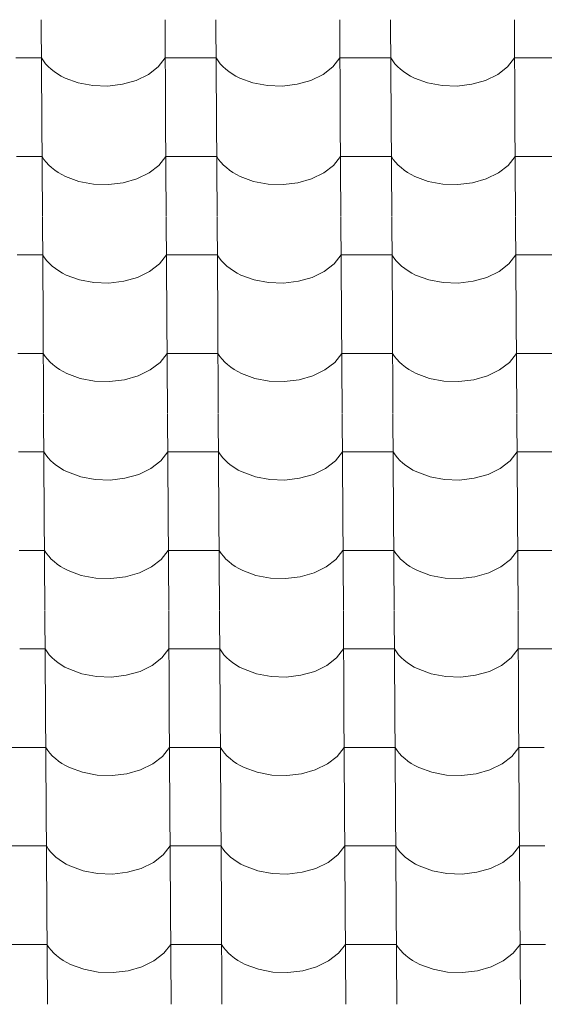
# Model space of a CAD drawing. Header units: millimetres. Extents: x -29001 to 109416, y -1251 to 13451.
# Tile 159 of 163: x -3976 to -3480, y 9032 to 9962. Entities that reach past the tile are written whole.
import ezdxf

# ---------------------------------------------------------------- set-up
doc = ezdxf.new("R2010")
doc.units = ezdxf.units.MM
doc.header["$MEASUREMENT"] = 0
doc.layers.add('POHLED JIŽNÍ_1_Konstrukce - nosné', color=7, linetype='Continuous')
doc.layers.add('POHLED JIŽNÍ_1_Nové_Výplně - Povrchové', color=7, linetype='Continuous')

# ---------------------------------------------------------------- blocks, each defined once
blk = doc.blocks.new('*X1', base_point=(-31394.74, -25864.88))
at = {"layer": 'POHLED JIŽNÍ_1_Nové_Výplně - Povrchové', "color": 21, "linetype": 'Continuous', "lineweight": 20, "true_color": 0xffaaaa}
for p, q in [((-3955.68, 9962.19), (-3955.1, 9869.52)), ((-3838.71, 9962.19), (-3838.14, 9869.52)), ((-3790.68, 9962.19), (-3790.1, 9869.52)), ((-3673.72, 9962.19), (-3673.14, 9869.52)), ((-3625.68, 9962.19), (-3625.1, 9869.52)), ((-3508.72, 9962.19), (-3508.14, 9869.52)), ((-3955.45, 9926.04), (-3979.47, 9926.04)), ((-3955.45, 9926.04), (-3953.61, 9923.24)), ((-3953.61, 9923.24), (-3951.47, 9920.55)), ((-3951.47, 9920.55), (-3949.05, 9917.96)), ((-3845.1, 9917.65), (-3838.49, 9926.04)), ((-3814.47, 9926.04), (-3838.49, 9926.04)), ((-3790.45, 9926.04), (-3814.47, 9926.04)), ((-3790.45, 9926.04), (-3788.61, 9923.24)), ((-3788.61, 9923.24), (-3786.47, 9920.55)), ((-3786.47, 9920.55), (-3784.05, 9917.96)), ((-3680.11, 9917.65), (-3673.49, 9926.04)), ((-3649.47, 9926.04), (-3673.49, 9926.04)), ((-3625.46, 9926.04), (-3649.47, 9926.04)), ((-3625.46, 9926.04), (-3623.62, 9923.24)), ((-3623.62, 9923.24), (-3621.48, 9920.55)), ((-3621.48, 9920.55), (-3619.05, 9917.96)), ((-3515.11, 9917.65), (-3508.49, 9926.04)), ((-3484.48, 9926.04), (-3508.49, 9926.04)), ((-3460.46, 9926.04), (-3484.48, 9926.04)), ((-3949.05, 9917.96), (-3946.35, 9915.5)), ((-3946.35, 9915.5), (-3943.4, 9913.17)), ((-3943.4, 9913.17), (-3940.2, 9910.99)), ((-3854.37, 9910.48), (-3845.1, 9917.65)), ((-3784.05, 9917.96), (-3781.35, 9915.5)), ((-3781.35, 9915.5), (-3778.4, 9913.17)), ((-3778.4, 9913.17), (-3775.2, 9910.99)), ((-3689.37, 9910.48), (-3680.11, 9917.65)), ((-3619.05, 9917.96), (-3616.36, 9915.5)), ((-3616.36, 9915.5), (-3613.4, 9913.17)), ((-3613.4, 9913.17), (-3610.2, 9910.99)), ((-3524.37, 9910.48), (-3515.11, 9917.65)), ((-3940.2, 9910.99), (-3936.77, 9908.97)), ((-3936.77, 9908.97), (-3933.14, 9907.12)), ((-3933.14, 9907.12), (-3920.67, 9902.55)), ((-3920.67, 9902.55), (-3906.99, 9899.96)), ((-3878.85, 9901.16), (-3865.81, 9904.89)), ((-3865.81, 9904.89), (-3854.37, 9910.48)), ((-3775.2, 9910.99), (-3771.78, 9908.97)), ((-3771.78, 9908.97), (-3768.14, 9907.12)), ((-3768.14, 9907.12), (-3755.67, 9902.55)), ((-3755.67, 9902.55), (-3742, 9899.96)), ((-3713.85, 9901.16), (-3700.81, 9904.89)), ((-3700.81, 9904.89), (-3689.37, 9910.48)), ((-3610.2, 9910.99), (-3606.78, 9908.97)), ((-3606.78, 9908.97), (-3603.15, 9907.12)), ((-3603.15, 9907.12), (-3590.67, 9902.55)), ((-3590.67, 9902.55), (-3577, 9899.96)), ((-3548.85, 9901.16), (-3535.82, 9904.89)), ((-3535.82, 9904.89), (-3524.37, 9910.48)), ((-3906.99, 9899.96), (-3892.81, 9899.49)), ((-3892.81, 9899.49), (-3878.85, 9901.16)), ((-3742, 9899.96), (-3727.81, 9899.49)), ((-3727.81, 9899.49), (-3713.85, 9901.16)), ((-3577, 9899.96), (-3562.82, 9899.49)), ((-3562.82, 9899.49), (-3548.85, 9901.16)), ((-3955.1, 9869.18), (-3954.52, 9776.51)), ((-3838.13, 9869.18), (-3837.55, 9776.51)), ((-3790.1, 9869.18), (-3789.52, 9776.51)), ((-3673.14, 9869.18), (-3672.56, 9776.51)), ((-3625.1, 9869.18), (-3624.52, 9776.51)), ((-3508.14, 9869.18), (-3507.56, 9776.51)), ((-3954.87, 9833.03), (-3978.89, 9833.03)), ((-3954.87, 9833.03), (-3953.03, 9830.23)), ((-3953.03, 9830.23), (-3950.89, 9827.54)), ((-3950.89, 9827.54), (-3948.47, 9824.95)), ((-3844.52, 9824.64), (-3837.91, 9833.03)), ((-3813.89, 9833.03), (-3837.91, 9833.03)), ((-3789.87, 9833.03), (-3813.89, 9833.03)), ((-3789.87, 9833.03), (-3788.03, 9830.23)), ((-3788.03, 9830.23), (-3785.89, 9827.54)), ((-3785.89, 9827.54), (-3783.47, 9824.95)), ((-3679.53, 9824.64), (-3672.91, 9833.03)), ((-3648.89, 9833.03), (-3672.91, 9833.03)), ((-3624.88, 9833.03), (-3648.89, 9833.03)), ((-3624.88, 9833.03), (-3623.03, 9830.23)), ((-3623.03, 9830.23), (-3620.9, 9827.54)), ((-3620.9, 9827.54), (-3618.47, 9824.95)), ((-3514.53, 9824.64), (-3507.91, 9833.03)), ((-3483.9, 9833.03), (-3507.91, 9833.03)), ((-3459.88, 9833.03), (-3483.9, 9833.03)), ((-3948.47, 9824.95), (-3945.77, 9822.49)), ((-3945.77, 9822.49), (-3942.82, 9820.16)), ((-3942.82, 9820.16), (-3939.62, 9817.98)), ((-3853.79, 9817.47), (-3844.52, 9824.64)), ((-3783.47, 9824.95), (-3780.77, 9822.49)), ((-3780.77, 9822.49), (-3777.82, 9820.16)), ((-3777.82, 9820.16), (-3774.62, 9817.98)), ((-3688.79, 9817.47), (-3679.53, 9824.64)), ((-3618.47, 9824.95), (-3615.78, 9822.49)), ((-3615.78, 9822.49), (-3612.82, 9820.16)), ((-3612.82, 9820.16), (-3609.62, 9817.98)), ((-3523.79, 9817.47), (-3514.53, 9824.64)), ((-3939.62, 9817.98), (-3936.19, 9815.96)), ((-3936.19, 9815.96), (-3932.56, 9814.11)), ((-3932.56, 9814.11), (-3920.09, 9809.54)), ((-3920.09, 9809.54), (-3906.41, 9806.95)), ((-3878.27, 9808.15), (-3865.23, 9811.88)), ((-3865.23, 9811.88), (-3853.79, 9817.47)), ((-3774.62, 9817.98), (-3771.19, 9815.96)), ((-3771.19, 9815.96), (-3767.56, 9814.11)), ((-3767.56, 9814.11), (-3755.09, 9809.54)), ((-3755.09, 9809.54), (-3741.41, 9806.95)), ((-3713.27, 9808.15), (-3700.23, 9811.88)), ((-3700.23, 9811.88), (-3688.79, 9817.47)), ((-3609.62, 9817.98), (-3606.2, 9815.96)), ((-3606.2, 9815.96), (-3602.56, 9814.11)), ((-3602.56, 9814.11), (-3590.09, 9809.54)), ((-3590.09, 9809.54), (-3576.42, 9806.95)), ((-3548.27, 9808.15), (-3535.24, 9811.88)), ((-3535.24, 9811.88), (-3523.79, 9817.47)), ((-3906.41, 9806.95), (-3892.23, 9806.48)), ((-3892.23, 9806.48), (-3878.27, 9808.15)), ((-3741.41, 9806.95), (-3727.23, 9806.48)), ((-3727.23, 9806.48), (-3713.27, 9808.15)), ((-3576.42, 9806.95), (-3562.24, 9806.48)), ((-3562.24, 9806.48), (-3548.27, 9808.15)), ((-3954.51, 9776.17), (-3953.94, 9683.5)), ((-3837.55, 9776.17), (-3836.97, 9683.5)), ((-3789.52, 9776.17), (-3788.94, 9683.5)), ((-3672.55, 9776.17), (-3671.98, 9683.5)), ((-3624.52, 9776.17), (-3623.94, 9683.5)), ((-3507.56, 9776.17), (-3506.98, 9683.5)), ((-3954.29, 9740.02), (-3978.31, 9740.02)), ((-3954.29, 9740.02), (-3952.45, 9737.22)), ((-3952.45, 9737.22), (-3950.31, 9734.53)), ((-3843.94, 9731.63), (-3837.33, 9740.02)), ((-3813.31, 9740.02), (-3837.33, 9740.02)), ((-3789.29, 9740.02), (-3813.31, 9740.02)), ((-3789.29, 9740.02), (-3787.45, 9737.22)), ((-3787.45, 9737.22), (-3785.31, 9734.53)), ((-3678.94, 9731.63), (-3672.33, 9740.02)), ((-3648.31, 9740.02), (-3672.33, 9740.02)), ((-3624.29, 9740.02), (-3648.31, 9740.02)), ((-3624.29, 9740.02), (-3622.45, 9737.22)), ((-3622.45, 9737.22), (-3620.31, 9734.53)), ((-3513.95, 9731.63), (-3507.33, 9740.02)), ((-3483.31, 9740.02), (-3507.33, 9740.02)), ((-3459.3, 9740.02), (-3483.31, 9740.02)), ((-3950.31, 9734.53), (-3947.89, 9731.94)), ((-3947.89, 9731.94), (-3945.19, 9729.48)), ((-3945.19, 9729.48), (-3942.23, 9727.15)), ((-3942.23, 9727.15), (-3939.04, 9724.97)), ((-3853.21, 9724.46), (-3843.94, 9731.63)), ((-3785.31, 9734.53), (-3782.89, 9731.94)), ((-3782.89, 9731.94), (-3780.19, 9729.48)), ((-3780.19, 9729.48), (-3777.24, 9727.15)), ((-3777.24, 9727.15), (-3774.04, 9724.97)), ((-3688.21, 9724.46), (-3678.94, 9731.63)), ((-3620.31, 9734.53), (-3617.89, 9731.94)), ((-3617.89, 9731.94), (-3615.19, 9729.48)), ((-3615.19, 9729.48), (-3612.24, 9727.15)), ((-3612.24, 9727.15), (-3609.04, 9724.97)), ((-3523.21, 9724.46), (-3513.95, 9731.63)), ((-3939.04, 9724.97), (-3935.61, 9722.95)), ((-3935.61, 9722.95), (-3931.98, 9721.1)), ((-3931.98, 9721.1), (-3919.51, 9716.53)), ((-3919.51, 9716.53), (-3905.83, 9713.94)), ((-3877.68, 9715.14), (-3864.65, 9718.87)), ((-3864.65, 9718.87), (-3853.21, 9724.46)), ((-3774.04, 9724.97), (-3770.61, 9722.95)), ((-3770.61, 9722.95), (-3766.98, 9721.1)), ((-3766.98, 9721.1), (-3754.51, 9716.53)), ((-3754.51, 9716.53), (-3740.83, 9713.94)), ((-3712.69, 9715.14), (-3699.65, 9718.87)), ((-3699.65, 9718.87), (-3688.21, 9724.46)), ((-3609.04, 9724.97), (-3605.62, 9722.95)), ((-3605.62, 9722.95), (-3601.98, 9721.1)), ((-3601.98, 9721.1), (-3589.51, 9716.53)), ((-3589.51, 9716.53), (-3575.84, 9713.94)), ((-3547.69, 9715.14), (-3534.65, 9718.87)), ((-3534.65, 9718.87), (-3523.21, 9724.46)), ((-3905.83, 9713.94), (-3891.65, 9713.47)), ((-3891.65, 9713.47), (-3877.68, 9715.14)), ((-3740.83, 9713.94), (-3726.65, 9713.47)), ((-3726.65, 9713.47), (-3712.69, 9715.14)), ((-3575.84, 9713.94), (-3561.65, 9713.47)), ((-3561.65, 9713.47), (-3547.69, 9715.14)), ((-3953.93, 9683.16), (-3953.35, 9590.49)), ((-3836.97, 9683.16), (-3836.39, 9590.49)), ((-3788.94, 9683.16), (-3788.36, 9590.49)), ((-3671.97, 9683.16), (-3671.39, 9590.49)), ((-3623.94, 9683.16), (-3623.36, 9590.49)), ((-3506.98, 9683.16), (-3506.4, 9590.49)), ((-3953.71, 9647.01), (-3977.72, 9647.01)), ((-3953.71, 9647.01), (-3951.87, 9644.22)), ((-3951.87, 9644.22), (-3949.73, 9641.52)), ((-3843.36, 9638.62), (-3836.74, 9647.01)), ((-3812.73, 9647.01), (-3836.74, 9647.01)), ((-3788.71, 9647.01), (-3812.73, 9647.01)), ((-3788.71, 9647.01), (-3786.87, 9644.22)), ((-3786.87, 9644.22), (-3784.73, 9641.52)), ((-3678.36, 9638.62), (-3671.75, 9647.01)), ((-3647.73, 9647.01), (-3671.75, 9647.01)), ((-3623.71, 9647.01), (-3647.73, 9647.01)), ((-3623.71, 9647.01), (-3621.87, 9644.22)), ((-3621.87, 9644.22), (-3619.73, 9641.52)), ((-3513.37, 9638.62), (-3506.75, 9647.01)), ((-3482.73, 9647.01), (-3506.75, 9647.01)), ((-3458.72, 9647.01), (-3482.73, 9647.01)), ((-3949.73, 9641.52), (-3947.3, 9638.93)), ((-3947.3, 9638.93), (-3944.61, 9636.47)), ((-3944.61, 9636.47), (-3941.65, 9634.14)), ((-3941.65, 9634.14), (-3938.45, 9631.96)), ((-3852.62, 9631.45), (-3843.36, 9638.62)), ((-3784.73, 9641.52), (-3782.31, 9638.93)), ((-3782.31, 9638.93), (-3779.61, 9636.47)), ((-3779.61, 9636.47), (-3776.65, 9634.14)), ((-3776.65, 9634.14), (-3773.46, 9631.96)), ((-3687.63, 9631.45), (-3678.36, 9638.62)), ((-3619.73, 9641.52), (-3617.31, 9638.93)), ((-3617.31, 9638.93), (-3614.61, 9636.47)), ((-3614.61, 9636.47), (-3611.66, 9634.14)), ((-3611.66, 9634.14), (-3608.46, 9631.96)), ((-3522.63, 9631.45), (-3513.37, 9638.62)), ((-3938.45, 9631.96), (-3935.03, 9629.94)), ((-3935.03, 9629.94), (-3931.4, 9628.1)), ((-3931.4, 9628.1), (-3918.92, 9623.52)), ((-3918.92, 9623.52), (-3905.25, 9620.94)), ((-3877.1, 9622.13), (-3864.07, 9625.86)), ((-3864.07, 9625.86), (-3852.62, 9631.45)), ((-3773.46, 9631.96), (-3770.03, 9629.94)), ((-3770.03, 9629.94), (-3766.4, 9628.1)), ((-3766.4, 9628.1), (-3753.93, 9623.52)), ((-3753.93, 9623.52), (-3740.25, 9620.94)), ((-3712.11, 9622.13), (-3699.07, 9625.86)), ((-3699.07, 9625.86), (-3687.63, 9631.45)), ((-3608.46, 9631.96), (-3605.03, 9629.94)), ((-3605.03, 9629.94), (-3601.4, 9628.1)), ((-3601.4, 9628.1), (-3588.93, 9623.52)), ((-3588.93, 9623.52), (-3575.25, 9620.94)), ((-3547.11, 9622.13), (-3534.07, 9625.86)), ((-3534.07, 9625.86), (-3522.63, 9631.45)), ((-3905.25, 9620.94), (-3891.07, 9620.46)), ((-3891.07, 9620.46), (-3877.1, 9622.13)), ((-3740.25, 9620.94), (-3726.07, 9620.46)), ((-3726.07, 9620.46), (-3712.11, 9622.13)), ((-3575.25, 9620.94), (-3561.07, 9620.46)), ((-3561.07, 9620.46), (-3547.11, 9622.13)), ((-3953.35, 9590.16), (-3952.77, 9497.48)), ((-3836.39, 9590.16), (-3835.81, 9497.48)), ((-3788.35, 9590.16), (-3787.77, 9497.48)), ((-3671.39, 9590.16), (-3670.81, 9497.48)), ((-3623.36, 9590.16), (-3622.78, 9497.48)), ((-3506.39, 9590.16), (-3505.81, 9497.48)), ((-3953.13, 9554), (-3977.14, 9554)), ((-3953.13, 9554), (-3951.28, 9551.21)), ((-3951.28, 9551.21), (-3949.15, 9548.51)), ((-3842.78, 9545.61), (-3836.16, 9554)), ((-3812.15, 9554), (-3836.16, 9554)), ((-3788.13, 9554), (-3812.15, 9554)), ((-3788.13, 9554), (-3786.29, 9551.21)), ((-3786.29, 9551.21), (-3784.15, 9548.51)), ((-3677.78, 9545.61), (-3671.17, 9554)), ((-3647.15, 9554), (-3671.17, 9554)), ((-3623.13, 9554), (-3647.15, 9554)), ((-3623.13, 9554), (-3621.29, 9551.21)), ((-3621.29, 9551.21), (-3619.15, 9548.51)), ((-3512.78, 9545.61), (-3506.17, 9554)), ((-3482.15, 9554), (-3506.17, 9554)), ((-3458.13, 9554), (-3482.15, 9554)), ((-3949.15, 9548.51), (-3946.72, 9545.92)), ((-3946.72, 9545.92), (-3944.03, 9543.46)), ((-3944.03, 9543.46), (-3941.07, 9541.13)), ((-3941.07, 9541.13), (-3937.87, 9538.95)), ((-3852.04, 9538.44), (-3842.78, 9545.61)), ((-3784.15, 9548.51), (-3781.72, 9545.92)), ((-3781.72, 9545.92), (-3779.03, 9543.46)), ((-3779.03, 9543.46), (-3776.07, 9541.13)), ((-3776.07, 9541.13), (-3772.88, 9538.95)), ((-3687.05, 9538.44), (-3677.78, 9545.61)), ((-3619.15, 9548.51), (-3616.73, 9545.92)), ((-3616.73, 9545.92), (-3614.03, 9543.46)), ((-3614.03, 9543.46), (-3611.08, 9541.13)), ((-3611.08, 9541.13), (-3607.88, 9538.95)), ((-3522.05, 9538.44), (-3512.78, 9545.61)), ((-3937.87, 9538.95), (-3934.45, 9536.93)), ((-3934.45, 9536.93), (-3930.81, 9535.09)), ((-3930.81, 9535.09), (-3918.34, 9530.51)), ((-3918.34, 9530.51), (-3904.67, 9527.93)), ((-3876.52, 9529.13), (-3863.49, 9532.85)), ((-3863.49, 9532.85), (-3852.04, 9538.44)), ((-3772.88, 9538.95), (-3769.45, 9536.93)), ((-3769.45, 9536.93), (-3765.82, 9535.09)), ((-3765.82, 9535.09), (-3753.35, 9530.51)), ((-3753.35, 9530.51), (-3739.67, 9527.93)), ((-3711.52, 9529.13), (-3698.49, 9532.85)), ((-3698.49, 9532.85), (-3687.05, 9538.44)), ((-3607.88, 9538.95), (-3604.45, 9536.93)), ((-3604.45, 9536.93), (-3600.82, 9535.09)), ((-3600.82, 9535.09), (-3588.35, 9530.51)), ((-3588.35, 9530.51), (-3574.67, 9527.93)), ((-3546.53, 9529.13), (-3533.49, 9532.85)), ((-3533.49, 9532.85), (-3522.05, 9538.44)), ((-3904.67, 9527.93), (-3890.49, 9527.46)), ((-3890.49, 9527.46), (-3876.52, 9529.13)), ((-3739.67, 9527.93), (-3725.49, 9527.46)), ((-3725.49, 9527.46), (-3711.52, 9529.13)), ((-3574.67, 9527.93), (-3560.49, 9527.46)), ((-3560.49, 9527.46), (-3546.53, 9529.13)), ((-3952.77, 9497.15), (-3952.19, 9404.47)), ((-3835.81, 9497.15), (-3835.23, 9404.47)), ((-3787.77, 9497.15), (-3787.19, 9404.47)), ((-3670.81, 9497.15), (-3670.23, 9404.47)), ((-3622.78, 9497.15), (-3622.2, 9404.47)), ((-3505.81, 9497.15), (-3505.23, 9404.47)), ((-3952.54, 9460.99), (-3976.56, 9460.99)), ((-3952.54, 9460.99), (-3950.7, 9458.2)), ((-3950.7, 9458.2), (-3948.56, 9455.5)), ((-3842.2, 9452.6), (-3835.58, 9460.99)), ((-3811.56, 9460.99), (-3835.58, 9460.99)), ((-3787.55, 9460.99), (-3811.56, 9460.99)), ((-3787.55, 9460.99), (-3785.71, 9458.2)), ((-3785.71, 9458.2), (-3783.57, 9455.5)), ((-3677.2, 9452.6), (-3670.58, 9460.99)), ((-3646.57, 9460.99), (-3670.58, 9460.99)), ((-3622.55, 9460.99), (-3646.57, 9460.99)), ((-3622.55, 9460.99), (-3620.71, 9458.2)), ((-3620.71, 9458.2), (-3618.57, 9455.5)), ((-3512.2, 9452.6), (-3505.59, 9460.99)), ((-3481.57, 9460.99), (-3505.59, 9460.99)), ((-3457.55, 9460.99), (-3481.57, 9460.99)), ((-3948.56, 9455.5), (-3946.14, 9452.91)), ((-3946.14, 9452.91), (-3943.44, 9450.45)), ((-3943.44, 9450.45), (-3940.49, 9448.12)), ((-3940.49, 9448.12), (-3937.29, 9445.94)), ((-3851.46, 9445.43), (-3842.2, 9452.6)), ((-3783.57, 9455.5), (-3781.14, 9452.91)), ((-3781.14, 9452.91), (-3778.45, 9450.45)), ((-3778.45, 9450.45), (-3775.49, 9448.12)), ((-3775.49, 9448.12), (-3772.29, 9445.94)), ((-3686.46, 9445.43), (-3677.2, 9452.6)), ((-3618.57, 9455.5), (-3616.15, 9452.91)), ((-3616.15, 9452.91), (-3613.45, 9450.45)), ((-3613.45, 9450.45), (-3610.49, 9448.12)), ((-3610.49, 9448.12), (-3607.3, 9445.94)), ((-3521.47, 9445.43), (-3512.2, 9452.6)), ((-3937.29, 9445.94), (-3933.87, 9443.93)), ((-3933.87, 9443.93), (-3930.23, 9442.08)), ((-3930.23, 9442.08), (-3917.76, 9437.5)), ((-3917.76, 9437.5), (-3904.09, 9434.92)), ((-3875.94, 9436.12), (-3862.9, 9439.84)), ((-3862.9, 9439.84), (-3851.46, 9445.43)), ((-3772.29, 9445.94), (-3768.87, 9443.93)), ((-3768.87, 9443.93), (-3765.24, 9442.08)), ((-3765.24, 9442.08), (-3752.76, 9437.5)), ((-3752.76, 9437.5), (-3739.09, 9434.92)), ((-3710.94, 9436.12), (-3697.91, 9439.84)), ((-3697.91, 9439.84), (-3686.46, 9445.43)), ((-3607.3, 9445.94), (-3603.87, 9443.93)), ((-3603.87, 9443.93), (-3600.24, 9442.08)), ((-3600.24, 9442.08), (-3587.77, 9437.5)), ((-3587.77, 9437.5), (-3574.09, 9434.92)), ((-3545.94, 9436.12), (-3532.91, 9439.84)), ((-3532.91, 9439.84), (-3521.47, 9445.43)), ((-3904.09, 9434.92), (-3889.9, 9434.45)), ((-3889.9, 9434.45), (-3875.94, 9436.12)), ((-3739.09, 9434.92), (-3724.91, 9434.45)), ((-3724.91, 9434.45), (-3710.94, 9436.12)), ((-3574.09, 9434.92), (-3559.91, 9434.45)), ((-3559.91, 9434.45), (-3545.94, 9436.12)), ((-3952.19, 9404.14), (-3951.61, 9311.46)), ((-3835.23, 9404.14), (-3834.65, 9311.46)), ((-3787.19, 9404.14), (-3786.61, 9311.46)), ((-3670.23, 9404.14), (-3669.65, 9311.46)), ((-3622.19, 9404.14), (-3621.61, 9311.46)), ((-3505.23, 9404.14), (-3504.65, 9311.46)), ((-3951.96, 9367.98), (-3975.98, 9367.98)), ((-3951.96, 9367.98), (-3950.12, 9365.19)), ((-3950.12, 9365.19), (-3947.98, 9362.49)), ((-3841.62, 9359.59), (-3835, 9367.98)), ((-3810.98, 9367.98), (-3835, 9367.98)), ((-3786.97, 9367.98), (-3810.98, 9367.98)), ((-3786.97, 9367.98), (-3785.12, 9365.19)), ((-3785.12, 9365.19), (-3782.99, 9362.49)), ((-3676.62, 9359.59), (-3670, 9367.98)), ((-3645.99, 9367.98), (-3670, 9367.98)), ((-3621.97, 9367.98), (-3645.99, 9367.98)), ((-3621.97, 9367.98), (-3620.13, 9365.19)), ((-3620.13, 9365.19), (-3617.99, 9362.49)), ((-3511.62, 9359.59), (-3505, 9367.98)), ((-3480.99, 9367.98), (-3505, 9367.98)), ((-3456.97, 9367.98), (-3480.99, 9367.98)), ((-3947.98, 9362.49), (-3945.56, 9359.9)), ((-3945.56, 9359.9), (-3942.86, 9357.44)), ((-3942.86, 9357.44), (-3939.91, 9355.11)), ((-3939.91, 9355.11), (-3936.71, 9352.93)), ((-3850.88, 9352.42), (-3841.62, 9359.59)), ((-3782.99, 9362.49), (-3780.56, 9359.9)), ((-3780.56, 9359.9), (-3777.87, 9357.44)), ((-3777.87, 9357.44), (-3774.91, 9355.11)), ((-3774.91, 9355.11), (-3771.71, 9352.93)), ((-3685.88, 9352.42), (-3676.62, 9359.59)), ((-3617.99, 9362.49), (-3615.56, 9359.9)), ((-3615.56, 9359.9), (-3612.87, 9357.44)), ((-3612.87, 9357.44), (-3609.91, 9355.11)), ((-3609.91, 9355.11), (-3606.71, 9352.93)), ((-3520.89, 9352.42), (-3511.62, 9359.59)), ((-3936.71, 9352.93), (-3933.28, 9350.92)), ((-3933.28, 9350.92), (-3929.65, 9349.07)), ((-3929.65, 9349.07), (-3917.18, 9344.5)), ((-3917.18, 9344.5), (-3903.5, 9341.91)), ((-3875.36, 9343.11), (-3862.32, 9346.83)), ((-3862.32, 9346.83), (-3850.88, 9352.42)), ((-3771.71, 9352.93), (-3768.29, 9350.92)), ((-3768.29, 9350.92), (-3764.65, 9349.07)), ((-3764.65, 9349.07), (-3752.18, 9344.5)), ((-3752.18, 9344.5), (-3738.51, 9341.91)), ((-3710.36, 9343.11), (-3697.32, 9346.83)), ((-3697.32, 9346.83), (-3685.88, 9352.42)), ((-3606.71, 9352.93), (-3603.29, 9350.92)), ((-3603.29, 9350.92), (-3599.66, 9349.07)), ((-3599.66, 9349.07), (-3587.18, 9344.5)), ((-3587.18, 9344.5), (-3573.51, 9341.91)), ((-3545.36, 9343.11), (-3532.33, 9346.83)), ((-3532.33, 9346.83), (-3520.89, 9352.42)), ((-3903.5, 9341.91), (-3889.32, 9341.44)), ((-3889.32, 9341.44), (-3875.36, 9343.11)), ((-3738.51, 9341.91), (-3724.33, 9341.44)), ((-3724.33, 9341.44), (-3710.36, 9343.11)), ((-3573.51, 9341.91), (-3559.33, 9341.44)), ((-3559.33, 9341.44), (-3545.36, 9343.11)), ((-3951.61, 9311.13), (-3951.03, 9218.45)), ((-3834.64, 9311.13), (-3834.06, 9218.45)), ((-3786.61, 9311.13), (-3786.03, 9218.45)), ((-3669.65, 9311.13), (-3669.07, 9218.45)), ((-3621.61, 9311.13), (-3621.03, 9218.45)), ((-3504.65, 9311.13), (-3504.07, 9218.45)), ((-3975.4, 9274.97), (-3999.42, 9274.97)), ((-3951.38, 9274.97), (-3975.4, 9274.97)), ((-3951.38, 9274.97), (-3949.54, 9272.18)), ((-3949.54, 9272.18), (-3947.4, 9269.48)), ((-3841.03, 9266.59), (-3834.42, 9274.97)), ((-3810.4, 9274.97), (-3834.42, 9274.97)), ((-3786.38, 9274.97), (-3810.4, 9274.97)), ((-3786.38, 9274.97), (-3784.54, 9272.18)), ((-3784.54, 9272.18), (-3782.4, 9269.48)), ((-3676.04, 9266.59), (-3669.42, 9274.97)), ((-3645.4, 9274.97), (-3669.42, 9274.97)), ((-3621.39, 9274.97), (-3645.4, 9274.97)), ((-3621.39, 9274.97), (-3619.54, 9272.18)), ((-3619.54, 9272.18), (-3617.41, 9269.48)), ((-3511.04, 9266.59), (-3504.42, 9274.97)), ((-3480.41, 9274.97), (-3504.42, 9274.97)), ((-3947.4, 9269.48), (-3944.98, 9266.9)), ((-3944.98, 9266.9), (-3942.28, 9264.43)), ((-3942.28, 9264.43), (-3939.33, 9262.1)), ((-3939.33, 9262.1), (-3936.13, 9259.93)), ((-3850.3, 9259.41), (-3841.03, 9266.59)), ((-3782.4, 9269.48), (-3779.98, 9266.9)), ((-3779.98, 9266.9), (-3777.28, 9264.43)), ((-3777.28, 9264.43), (-3774.33, 9262.1)), ((-3774.33, 9262.1), (-3771.13, 9259.93)), ((-3685.3, 9259.41), (-3676.04, 9266.59)), ((-3617.41, 9269.48), (-3614.98, 9266.9)), ((-3614.98, 9266.9), (-3612.29, 9264.43)), ((-3612.29, 9264.43), (-3609.33, 9262.1)), ((-3609.33, 9262.1), (-3606.13, 9259.93)), ((-3520.3, 9259.41), (-3511.04, 9266.59)), ((-3936.13, 9259.93), (-3932.7, 9257.91)), ((-3932.7, 9257.91), (-3929.07, 9256.06)), ((-3929.07, 9256.06), (-3916.6, 9251.49)), ((-3916.6, 9251.49), (-3902.92, 9248.9)), ((-3874.78, 9250.1), (-3861.74, 9253.82)), ((-3861.74, 9253.82), (-3850.3, 9259.41)), ((-3771.13, 9259.93), (-3767.71, 9257.91)), ((-3767.71, 9257.91), (-3764.07, 9256.06)), ((-3764.07, 9256.06), (-3751.6, 9251.49)), ((-3751.6, 9251.49), (-3737.93, 9248.9)), ((-3709.78, 9250.1), (-3696.74, 9253.82)), ((-3696.74, 9253.82), (-3685.3, 9259.41)), ((-3606.13, 9259.93), (-3602.71, 9257.91)), ((-3602.71, 9257.91), (-3599.08, 9256.06)), ((-3599.08, 9256.06), (-3586.6, 9251.49)), ((-3586.6, 9251.49), (-3572.93, 9248.9)), ((-3544.78, 9250.1), (-3531.75, 9253.82)), ((-3531.75, 9253.82), (-3520.3, 9259.41)), ((-3902.92, 9248.9), (-3888.74, 9248.43)), ((-3888.74, 9248.43), (-3874.78, 9250.1)), ((-3737.93, 9248.9), (-3723.74, 9248.43)), ((-3723.74, 9248.43), (-3709.78, 9250.1)), ((-3572.93, 9248.9), (-3558.75, 9248.43)), ((-3558.75, 9248.43), (-3544.78, 9250.1)), ((-3951.03, 9218.12), (-3950.45, 9125.44)), ((-3834.06, 9218.12), (-3833.48, 9125.44)), ((-3786.03, 9218.12), (-3785.45, 9125.44)), ((-3669.07, 9218.12), (-3668.49, 9125.44)), ((-3621.03, 9218.12), (-3620.45, 9125.44)), ((-3504.07, 9218.12), (-3503.49, 9125.44)), ((-3974.82, 9181.96), (-3998.83, 9181.96)), ((-3950.8, 9181.96), (-3974.82, 9181.96)), ((-3950.8, 9181.96), (-3948.96, 9179.17)), ((-3948.96, 9179.17), (-3946.82, 9176.47)), ((-3840.45, 9173.58), (-3833.84, 9181.96)), ((-3809.82, 9181.96), (-3833.84, 9181.96)), ((-3785.8, 9181.96), (-3809.82, 9181.96)), ((-3785.8, 9181.96), (-3783.96, 9179.17)), ((-3783.96, 9179.17), (-3781.82, 9176.47)), ((-3675.45, 9173.58), (-3668.84, 9181.96)), ((-3644.82, 9181.96), (-3668.84, 9181.96)), ((-3620.8, 9181.96), (-3644.82, 9181.96)), ((-3620.8, 9181.96), (-3618.96, 9179.17)), ((-3618.96, 9179.17), (-3616.83, 9176.47)), ((-3510.46, 9173.58), (-3503.84, 9181.96)), ((-3479.82, 9181.96), (-3503.84, 9181.96)), ((-3946.82, 9176.47), (-3944.4, 9173.89)), ((-3944.4, 9173.89), (-3941.7, 9171.42)), ((-3941.7, 9171.42), (-3938.74, 9169.1)), ((-3938.74, 9169.1), (-3935.55, 9166.92)), ((-3849.72, 9166.4), (-3840.45, 9173.58)), ((-3781.82, 9176.47), (-3779.4, 9173.89)), ((-3779.4, 9173.89), (-3776.7, 9171.42)), ((-3776.7, 9171.42), (-3773.75, 9169.1)), ((-3773.75, 9169.1), (-3770.55, 9166.92)), ((-3684.72, 9166.4), (-3675.45, 9173.58)), ((-3616.83, 9176.47), (-3614.4, 9173.89)), ((-3614.4, 9173.89), (-3611.7, 9171.42)), ((-3611.7, 9171.42), (-3608.75, 9169.1)), ((-3608.75, 9169.1), (-3605.55, 9166.92)), ((-3519.72, 9166.4), (-3510.46, 9173.58)), ((-3935.55, 9166.92), (-3932.12, 9164.9)), ((-3932.12, 9164.9), (-3928.49, 9163.05)), ((-3928.49, 9163.05), (-3916.02, 9158.48)), ((-3916.02, 9158.48), (-3902.34, 9155.89)), ((-3874.19, 9157.09), (-3861.16, 9160.81)), ((-3861.16, 9160.81), (-3849.72, 9166.4)), ((-3770.55, 9166.92), (-3767.12, 9164.9)), ((-3767.12, 9164.9), (-3763.49, 9163.05)), ((-3763.49, 9163.05), (-3751.02, 9158.48)), ((-3751.02, 9158.48), (-3737.34, 9155.89)), ((-3709.2, 9157.09), (-3696.16, 9160.81)), ((-3696.16, 9160.81), (-3684.72, 9166.4)), ((-3605.55, 9166.92), (-3602.13, 9164.9)), ((-3602.13, 9164.9), (-3598.49, 9163.05)), ((-3598.49, 9163.05), (-3586.02, 9158.48)), ((-3586.02, 9158.48), (-3572.35, 9155.89)), ((-3544.2, 9157.09), (-3531.16, 9160.81)), ((-3531.16, 9160.81), (-3519.72, 9166.4)), ((-3902.34, 9155.89), (-3888.16, 9155.42)), ((-3888.16, 9155.42), (-3874.19, 9157.09)), ((-3737.34, 9155.89), (-3723.16, 9155.42)), ((-3723.16, 9155.42), (-3709.2, 9157.09)), ((-3572.35, 9155.89), (-3558.16, 9155.42)), ((-3558.16, 9155.42), (-3544.2, 9157.09)), ((-3950.44, 9125.11), (-3949.86, 9032.43)), ((-3833.48, 9125.11), (-3832.9, 9032.43)), ((-3785.45, 9125.11), (-3784.87, 9032.43)), ((-3668.48, 9125.11), (-3667.9, 9032.43)), ((-3620.45, 9125.11), (-3619.87, 9032.43)), ((-3503.49, 9125.11), (-3502.91, 9032.43)), ((-3974.24, 9088.95), (-3998.25, 9088.95)), ((-3950.22, 9088.95), (-3974.24, 9088.95)), ((-3950.22, 9088.95), (-3948.38, 9086.16)), ((-3948.38, 9086.16), (-3946.24, 9083.46)), ((-3839.87, 9080.57), (-3833.26, 9088.95)), ((-3809.24, 9088.95), (-3833.26, 9088.95)), ((-3785.22, 9088.95), (-3809.24, 9088.95)), ((-3785.22, 9088.95), (-3783.38, 9086.16)), ((-3783.38, 9086.16), (-3781.24, 9083.46)), ((-3674.87, 9080.57), (-3668.26, 9088.95)), ((-3644.24, 9088.95), (-3668.26, 9088.95)), ((-3620.22, 9088.95), (-3644.24, 9088.95)), ((-3620.22, 9088.95), (-3618.38, 9086.16)), ((-3618.38, 9086.16), (-3616.24, 9083.46)), ((-3509.88, 9080.57), (-3503.26, 9088.95)), ((-3479.24, 9088.95), (-3503.26, 9088.95)), ((-3946.24, 9083.46), (-3943.81, 9080.88)), ((-3943.81, 9080.88), (-3941.12, 9078.41)), ((-3941.12, 9078.41), (-3938.16, 9076.09)), ((-3938.16, 9076.09), (-3934.96, 9073.91)), ((-3849.14, 9073.4), (-3839.87, 9080.57)), ((-3781.24, 9083.46), (-3778.82, 9080.88)), ((-3778.82, 9080.88), (-3776.12, 9078.41)), ((-3776.12, 9078.41), (-3773.17, 9076.09)), ((-3773.17, 9076.09), (-3769.97, 9073.91)), ((-3684.14, 9073.4), (-3674.87, 9080.57)), ((-3616.24, 9083.46), (-3613.82, 9080.88)), ((-3613.82, 9080.88), (-3611.12, 9078.41)), ((-3611.12, 9078.41), (-3608.17, 9076.09)), ((-3608.17, 9076.09), (-3604.97, 9073.91)), ((-3519.14, 9073.4), (-3509.88, 9080.57)), ((-3934.96, 9073.91), (-3931.54, 9071.89)), ((-3931.54, 9071.89), (-3927.91, 9070.04)), ((-3927.91, 9070.04), (-3915.43, 9065.47)), ((-3915.43, 9065.47), (-3901.76, 9062.88)), ((-3873.61, 9064.08), (-3860.58, 9067.8)), ((-3860.58, 9067.8), (-3849.14, 9073.4)), ((-3769.97, 9073.91), (-3766.54, 9071.89)), ((-3766.54, 9071.89), (-3762.91, 9070.04)), ((-3762.91, 9070.04), (-3750.44, 9065.47)), ((-3750.44, 9065.47), (-3736.76, 9062.88)), ((-3708.62, 9064.08), (-3695.58, 9067.8)), ((-3695.58, 9067.8), (-3684.14, 9073.4)), ((-3604.97, 9073.91), (-3601.55, 9071.89)), ((-3601.55, 9071.89), (-3597.91, 9070.04)), ((-3597.91, 9070.04), (-3585.44, 9065.47)), ((-3585.44, 9065.47), (-3571.76, 9062.88)), ((-3543.62, 9064.08), (-3530.58, 9067.8)), ((-3530.58, 9067.8), (-3519.14, 9073.4)), ((-3901.76, 9062.88), (-3887.58, 9062.41)), ((-3887.58, 9062.41), (-3873.61, 9064.08)), ((-3736.76, 9062.88), (-3722.58, 9062.41)), ((-3722.58, 9062.41), (-3708.62, 9064.08)), ((-3571.76, 9062.88), (-3557.58, 9062.41)), ((-3557.58, 9062.41), (-3543.62, 9064.08))]:
    blk.add_line(p, q, dxfattribs=at)

msp = doc.modelspace()

# ---------------------------------------------------------------- block references
at = {"layer": 'POHLED JIŽNÍ_1_Konstrukce - nosné', "color": 9, "linetype": 'Continuous', "lineweight": 13}
msp.add_blockref('*X1', (-31394.74, -25864.88), dxfattribs=at)

doc.saveas('drawing.dxf')
